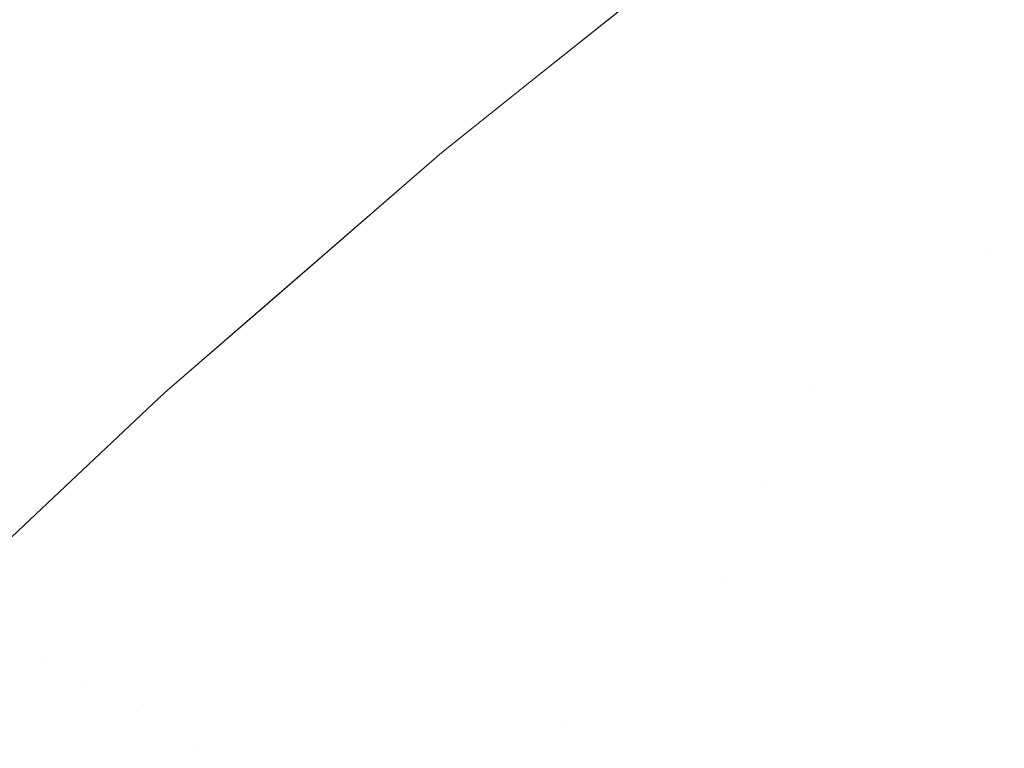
# Model space of a CAD drawing. Header units: centimetres. Extents: x -35.1 to 36.2, y 4.2 to 6.
# Tile 72 of 256: x -35.06349 to -35.0507, y 5.95917 to 5.96863. Entities that reach past the tile are written whole.
import ezdxf

# ---------------------------------------------------------------- set-up
doc = ezdxf.new("R2010")
doc.units = ezdxf.units.CM
doc.header["$LTSCALE"] = 2.54
doc.layers.add('Lucido design-1', color=7, linetype='Continuous')

# ---------------------------------------------------------------- blocks, each defined once
blk = doc.blocks.new('Gruppo-4-1')
at = {"color": 7, "linetype": 'Continuous', "lineweight": 9}
for points, invisible_edges in [([(-35.049865, 5.970293, -2312.402065), (-35.050144, 5.970508, -2312.403583), (-35.052624, 5.968655, -2312.403583), (-35.052338, 5.968446, -2312.402065)], 15), ([(-35.052338, 5.968446, -2312.402065), (-35.052029, 5.968221, -2312.400554), (-35.049564, 5.970062, -2312.400554), (-35.049865, 5.970293, -2312.402065)], 15), ([(-35.054282, 5.969863, -2312.420608), (-35.054148, 5.969983, -2312.42217), (-35.056709, 5.96794, -2312.42217), (-35.056711, 5.967949, -2312.420608)], 13), ([(-35.056709, 5.96794, -2312.42217), (-35.054148, 5.969983, -2312.42217), (-35.054148, 5.969983, -2313.02217), (-35.055506, 5.968899, -2313.02217)], 10), ([(-35.049242, 5.969815, -2312.39905), (-35.049564, 5.970062, -2312.400554), (-35.052029, 5.968221, -2312.400554), (-35.051698, 5.96798, -2312.39905)], 15), ([(-35.056711, 5.967949, -2312.420608), (-35.056675, 5.967924, -2312.419046), (-35.054247, 5.969837, -2312.419046), (-35.054282, 5.969863, -2312.420608)], 15), ([(-35.054189, 5.969794, -2312.417485), (-35.054247, 5.969837, -2312.419046), (-35.056675, 5.967924, -2312.419046), (-35.056615, 5.967883, -2312.417485)], 15), ([(-35.056615, 5.967883, -2312.417485), (-35.056531, 5.967825, -2312.415926), (-35.054107, 5.969735, -2312.415926), (-35.054189, 5.969794, -2312.417485)], 15), ([(-35.054002, 5.969658, -2312.414369), (-35.054107, 5.969735, -2312.415926), (-35.056531, 5.967825, -2312.415926), (-35.056423, 5.967751, -2312.414369)], 15), ([(-35.055331, 5.968783, -2313.028414), (-35.054107, 5.969735, -2313.028414), (-35.053874, 5.969565, -2313.031524), (-35.055095, 5.968616, -2313.031524)], 15), ([(-35.051698, 5.96798, -2312.39905), (-35.051346, 5.967724, -2312.397555), (-35.048899, 5.969552, -2312.397555), (-35.049242, 5.969815, -2312.39905)], 15), ([(-35.056423, 5.967751, -2312.414369), (-35.056292, 5.96766, -2312.412816), (-35.053874, 5.969565, -2312.412816), (-35.054002, 5.969658, -2312.414369)], 15), ([(-35.050808, 5.969145, -2313.043786), (-35.052029, 5.968221, -2313.043786), (-35.052624, 5.968655, -2313.040757), (-35.051396, 5.969585, -2313.040757)], 15), ([(-35.053723, 5.969455, -2312.411265), (-35.053874, 5.969565, -2312.412816), (-35.056292, 5.96766, -2312.412816), (-35.056137, 5.967553, -2312.411265)], 15), ([(-35.056137, 5.967553, -2312.411265), (-35.055958, 5.967429, -2312.409719), (-35.053548, 5.969328, -2312.409719), (-35.053723, 5.969455, -2312.411265)], 15), ([(-35.055095, 5.968616, -2313.031524), (-35.053874, 5.969565, -2313.031524), (-35.053548, 5.969328, -2313.034621), (-35.054765, 5.968382, -2313.034621)], 15), ([(-35.048536, 5.969272, -2312.396068), (-35.048899, 5.969552, -2312.397555), (-35.051346, 5.967724, -2312.397555), (-35.050972, 5.967452, -2312.396068)], 15), ([(-35.053351, 5.969184, -2312.408177), (-35.053548, 5.969328, -2312.409719), (-35.055958, 5.967429, -2312.409719), (-35.055756, 5.96729, -2312.408177)], 15), ([(-35.054765, 5.968382, -2313.034621), (-35.053548, 5.969328, -2313.034621), (-35.053131, 5.969024, -2313.0377), (-35.054343, 5.968082, -2313.0377)], 15), ([(-35.050972, 5.967452, -2312.396068), (-35.050578, 5.967165, -2312.39459), (-35.048152, 5.968977, -2312.39459), (-35.048536, 5.969272, -2312.396068)], 15), ([(-35.055756, 5.96729, -2312.408177), (-35.055531, 5.967134, -2312.40664), (-35.053131, 5.969024, -2312.40664), (-35.053351, 5.969184, -2312.408177)], 15), ([(-35.050134, 5.968641, -2313.046785), (-35.051346, 5.967724, -2313.046785), (-35.052029, 5.968221, -2313.043786), (-35.050808, 5.969145, -2313.043786)], 15), ([(-35.052889, 5.968848, -2312.405108), (-35.053131, 5.969024, -2312.40664), (-35.055531, 5.967134, -2312.40664), (-35.055282, 5.966962, -2312.405108)], 15), ([(-35.054343, 5.968082, -2313.0377), (-35.053131, 5.969024, -2313.0377), (-35.052624, 5.968655, -2313.040757), (-35.053829, 5.967718, -2313.040757)], 15), ([(-35.056709, 5.96794, -2312.42217), (-35.055506, 5.968899, -2313.02217), (-35.056709, 5.96794, -2313.02217)], 9), ([(-35.055473, 5.968884, -2313.025294), (-35.056675, 5.967924, -2313.025294), (-35.056709, 5.96794, -2313.02217), (-35.055506, 5.968899, -2313.02217)], 11), ([(-35.055331, 5.968783, -2313.028414), (-35.056531, 5.967825, -2313.028414), (-35.056675, 5.967924, -2313.025294), (-35.055473, 5.968884, -2313.025294)], 15), ([(-35.055282, 5.966962, -2312.405108), (-35.055011, 5.966775, -2312.403583), (-35.052624, 5.968655, -2312.403583), (-35.052889, 5.968848, -2312.405108)], 15), ([(-35.055095, 5.968616, -2313.031524), (-35.056292, 5.96766, -2313.031524), (-35.056531, 5.967825, -2313.028414), (-35.055331, 5.968783, -2313.028414)], 15), ([(-35.054765, 5.968382, -2313.034621), (-35.055958, 5.967429, -2313.034621), (-35.056292, 5.96766, -2313.031524), (-35.055095, 5.968616, -2313.031524)], 15), ([(-35.052338, 5.968446, -2312.402065), (-35.052624, 5.968655, -2312.403583), (-35.055011, 5.966775, -2312.403583), (-35.054717, 5.966572, -2312.402065)], 15), ([(-35.053829, 5.967718, -2313.040757), (-35.052624, 5.968655, -2313.040757), (-35.052029, 5.968221, -2313.043786), (-35.053226, 5.96729, -2313.043786)], 15), ([(-35.049376, 5.968074, -2313.04975), (-35.050578, 5.967165, -2313.04975), (-35.051346, 5.967724, -2313.046785), (-35.050134, 5.968641, -2313.046785)], 15), ([(-35.054717, 5.966572, -2312.402065), (-35.0544, 5.966353, -2312.400554), (-35.052029, 5.968221, -2312.400554), (-35.052338, 5.968446, -2312.402065)], 15), ([(-35.054343, 5.968082, -2313.0377), (-35.055531, 5.967134, -2313.0377), (-35.055958, 5.967429, -2313.034621), (-35.054765, 5.968382, -2313.034621)], 15), ([(-35.051698, 5.96798, -2312.39905), (-35.052029, 5.968221, -2312.400554), (-35.0544, 5.966353, -2312.400554), (-35.054061, 5.966119, -2312.39905)], 15), ([(-35.053226, 5.96729, -2313.043786), (-35.052029, 5.968221, -2313.043786), (-35.051346, 5.967724, -2313.046785), (-35.052534, 5.9668, -2313.046785)], 15), ([(-35.053829, 5.967718, -2313.040757), (-35.055011, 5.966775, -2313.040757), (-35.055531, 5.967134, -2313.0377), (-35.054343, 5.968082, -2313.0377)], 15), ([(-35.058005, 5.966905, -2312.42217), (-35.059045, 5.966011, -2312.420608), (-35.056711, 5.967949, -2312.420608)], 11), ([(-35.059045, 5.966011, -2312.420608), (-35.059008, 5.965987, -2312.419046), (-35.056675, 5.967924, -2312.419046), (-35.056711, 5.967949, -2312.420608)], 15), ([(-35.056615, 5.967883, -2312.417485), (-35.056675, 5.967924, -2312.419046), (-35.059008, 5.965987, -2312.419046), (-35.058946, 5.965947, -2312.417485)], 15), ([(-35.056711, 5.967949, -2312.420608), (-35.056709, 5.96794, -2312.42217), (-35.058005, 5.966905, -2312.42217)], 9), ([(-35.056709, 5.96794, -2313.02217), (-35.058005, 5.966905, -2313.02217), (-35.058005, 5.966905, -2312.42217), (-35.056709, 5.96794, -2312.42217)], 10), ([(-35.057853, 5.966959, -2313.025294), (-35.058005, 5.966905, -2313.02217), (-35.056709, 5.96794, -2313.02217)], 9), ([(-35.056709, 5.96794, -2313.02217), (-35.056675, 5.967924, -2313.025294), (-35.057853, 5.966959, -2313.025294)], 11), ([(-35.057853, 5.966959, -2313.025294), (-35.056675, 5.967924, -2313.025294), (-35.056531, 5.967825, -2313.028414), (-35.057708, 5.966861, -2313.028414)], 15), ([(-35.054061, 5.966119, -2312.39905), (-35.0537, 5.965869, -2312.397555), (-35.051346, 5.967724, -2312.397555), (-35.051698, 5.96798, -2312.39905)], 15), ([(-35.058946, 5.965947, -2312.417485), (-35.058861, 5.965891, -2312.415926), (-35.056531, 5.967825, -2312.415926), (-35.056615, 5.967883, -2312.417485)], 15), ([(-35.056423, 5.967751, -2312.414369), (-35.056531, 5.967825, -2312.415926), (-35.058861, 5.965891, -2312.415926), (-35.05875, 5.965819, -2312.414369)], 15), ([(-35.057708, 5.966861, -2313.028414), (-35.056531, 5.967825, -2313.028414), (-35.056292, 5.96766, -2313.031524), (-35.057466, 5.966698, -2313.031524)], 15), ([(-35.05875, 5.965819, -2312.414369), (-35.058616, 5.96573, -2312.412816), (-35.056292, 5.96766, -2312.412816), (-35.056423, 5.967751, -2312.414369)], 15), ([(-35.056137, 5.967553, -2312.411265), (-35.056292, 5.96766, -2312.412816), (-35.058616, 5.96573, -2312.412816), (-35.058457, 5.965626, -2312.411265)], 15), ([(-35.057466, 5.966698, -2313.031524), (-35.056292, 5.96766, -2313.031524), (-35.055958, 5.967429, -2313.034621), (-35.057128, 5.966471, -2313.034621)], 15), ([(-35.053226, 5.96729, -2313.043786), (-35.0544, 5.966353, -2313.043786), (-35.055011, 5.966775, -2313.040757), (-35.053829, 5.967718, -2313.040757)], 15), ([(-35.050972, 5.967452, -2312.396068), (-35.051346, 5.967724, -2312.397555), (-35.0537, 5.965869, -2312.397555), (-35.053317, 5.965605, -2312.396068)], 15), ([(-35.052534, 5.9668, -2313.046785), (-35.051346, 5.967724, -2313.046785), (-35.050578, 5.967165, -2313.04975), (-35.051757, 5.966248, -2313.04975)], 15), ([(-35.058457, 5.965626, -2312.411265), (-35.058274, 5.965506, -2312.409719), (-35.055958, 5.967429, -2312.409719), (-35.056137, 5.967553, -2312.411265)], 15), ([(-35.055756, 5.96729, -2312.408177), (-35.055958, 5.967429, -2312.409719), (-35.058274, 5.965506, -2312.409719), (-35.058067, 5.965371, -2312.408177)], 15), ([(-35.057128, 5.966471, -2313.034621), (-35.055958, 5.967429, -2313.034621), (-35.055531, 5.967134, -2313.0377), (-35.056695, 5.96618, -2313.0377)], 15), ([(-35.053317, 5.965605, -2312.396068), (-35.052913, 5.965325, -2312.39459), (-35.050578, 5.967165, -2312.39459), (-35.050972, 5.967452, -2312.396068)], 15), ([(-35.058067, 5.965371, -2312.408177), (-35.057836, 5.965219, -2312.40664), (-35.055531, 5.967134, -2312.40664), (-35.055756, 5.96729, -2312.408177)], 15), ([(-35.052534, 5.9668, -2313.046785), (-35.0537, 5.965869, -2313.046785), (-35.0544, 5.966353, -2313.043786), (-35.053226, 5.96729, -2313.043786)], 15), ([(-35.050163, 5.966862, -2312.393122), (-35.050578, 5.967165, -2312.39459), (-35.052913, 5.965325, -2312.39459), (-35.052487, 5.965031, -2312.393122)], 15), ([(-35.051757, 5.966248, -2313.04975), (-35.050578, 5.967165, -2313.04975), (-35.049727, 5.966545, -2313.052675), (-35.050895, 5.965637, -2313.052675)], 15), ([(-35.055282, 5.966962, -2312.405108), (-35.055531, 5.967134, -2312.40664), (-35.057836, 5.965219, -2312.40664), (-35.057582, 5.965053, -2312.405108)], 15), ([(-35.056695, 5.96618, -2313.0377), (-35.055531, 5.967134, -2313.0377), (-35.055011, 5.966775, -2313.040757), (-35.056169, 5.965826, -2313.040757)], 15), ([(-35.059044, 5.966004, -2312.42217), (-35.058005, 5.966905, -2312.42217), (-35.058005, 5.966905, -2313.02217), (-35.060173, 5.965024, -2313.02217)], 10), ([(-35.060173, 5.965024, -2313.02217), (-35.058005, 5.966905, -2313.02217), (-35.059008, 5.965987, -2313.025294), (-35.060139, 5.96501, -2313.025294)], 14), ([(-35.058005, 5.966905, -2312.42217), (-35.059044, 5.966004, -2312.42217), (-35.059045, 5.966011, -2312.420608)], 10), ([(-35.057853, 5.966959, -2313.025294), (-35.059008, 5.965987, -2313.025294), (-35.058005, 5.966905, -2313.02217)], 11), ([(-35.057708, 5.966861, -2313.028414), (-35.058861, 5.965891, -2313.028414), (-35.059008, 5.965987, -2313.025294), (-35.057853, 5.966959, -2313.025294)], 15), ([(-35.057582, 5.965053, -2312.405108), (-35.057304, 5.964871, -2312.403583), (-35.055011, 5.966775, -2312.403583), (-35.055282, 5.966962, -2312.405108)], 15), ([(-35.057466, 5.966698, -2313.031524), (-35.058616, 5.96573, -2313.031524), (-35.058861, 5.965891, -2313.028414), (-35.057708, 5.966861, -2313.028414)], 15), ([(-35.054717, 5.966572, -2312.402065), (-35.055011, 5.966775, -2312.403583), (-35.057304, 5.964871, -2312.403583), (-35.057003, 5.964673, -2312.402065)], 15), ([(-35.056169, 5.965826, -2313.040757), (-35.055011, 5.966775, -2313.040757), (-35.0544, 5.966353, -2313.043786), (-35.055551, 5.96541, -2313.043786)], 15), ([(-35.051757, 5.966248, -2313.04975), (-35.052913, 5.965325, -2313.04975), (-35.0537, 5.965869, -2313.046785), (-35.052534, 5.9668, -2313.046785)], 15), ([(-35.052487, 5.965031, -2312.393122), (-35.05204, 5.964723, -2312.391665), (-35.049727, 5.966545, -2312.391665), (-35.050163, 5.966862, -2312.393122)], 15), ([(-35.057128, 5.966471, -2313.034621), (-35.058274, 5.965506, -2313.034621), (-35.058616, 5.96573, -2313.031524), (-35.057466, 5.966698, -2313.031524)], 15), ([(-35.057003, 5.964673, -2312.402065), (-35.056679, 5.964461, -2312.400554), (-35.0544, 5.966353, -2312.400554), (-35.054717, 5.966572, -2312.402065)], 15), ([(-35.049727, 5.966545, -2312.391665), (-35.05204, 5.964723, -2312.391665), (-35.051085, 5.964063, -2312.388781), (-35.048795, 5.965866, -2312.388781)], 15), ([(-35.050895, 5.965637, -2313.052675), (-35.049727, 5.966545, -2313.052675), (-35.048795, 5.965866, -2313.055559), (-35.051085, 5.964063, -2313.055559)], 15), ([(-35.056695, 5.96618, -2313.0377), (-35.057836, 5.965219, -2313.0377), (-35.058274, 5.965506, -2313.034621), (-35.057128, 5.966471, -2313.034621)], 15), ([(-35.054061, 5.966119, -2312.39905), (-35.0544, 5.966353, -2312.400554), (-35.056679, 5.964461, -2312.400554), (-35.056332, 5.964233, -2312.39905)], 15), ([(-35.055551, 5.96541, -2313.043786), (-35.0544, 5.966353, -2313.043786), (-35.0537, 5.965869, -2313.046785), (-35.054842, 5.964933, -2313.046785)], 15), ([(-35.050895, 5.965637, -2313.052675), (-35.05204, 5.964723, -2313.052675), (-35.052913, 5.965325, -2313.04975), (-35.051757, 5.966248, -2313.04975)], 15), ([(-35.056169, 5.965826, -2313.040757), (-35.057304, 5.964871, -2313.040757), (-35.057836, 5.965219, -2313.0377), (-35.056695, 5.96618, -2313.0377)], 15), ([(-35.059045, 5.966011, -2312.420608), (-35.059044, 5.966004, -2312.42217), (-35.061603, 5.963783, -2312.42217), (-35.061284, 5.964052, -2312.420608)], 13), ([(-35.060173, 5.965024, -2313.02217), (-35.061603, 5.963783, -2313.02217), (-35.061603, 5.963783, -2312.42217), (-35.059044, 5.966004, -2312.42217)], 10), ([(-35.061284, 5.964052, -2312.420608), (-35.061246, 5.964029, -2312.419046), (-35.059008, 5.965987, -2312.419046), (-35.059045, 5.966011, -2312.420608)], 15), ([(-35.056332, 5.964233, -2312.39905), (-35.055962, 5.963991, -2312.397555), (-35.0537, 5.965869, -2312.397555), (-35.054061, 5.966119, -2312.39905)], 15), ([(-35.058946, 5.965947, -2312.417485), (-35.059008, 5.965987, -2312.419046), (-35.061246, 5.964029, -2312.419046), (-35.061183, 5.96399, -2312.417485)], 15), ([(-35.061183, 5.96399, -2312.417485), (-35.061096, 5.963935, -2312.415926), (-35.058861, 5.965891, -2312.415926), (-35.058946, 5.965947, -2312.417485)], 15), ([(-35.05875, 5.965819, -2312.414369), (-35.058861, 5.965891, -2312.415926), (-35.061096, 5.963935, -2312.415926), (-35.060983, 5.963865, -2312.414369)], 15), ([(-35.060139, 5.96501, -2313.025294), (-35.059008, 5.965987, -2313.025294), (-35.058861, 5.965891, -2313.028414), (-35.05999, 5.964915, -2313.028414)], 15), ([(-35.05999, 5.964915, -2313.028414), (-35.058861, 5.965891, -2313.028414), (-35.058616, 5.96573, -2313.031524), (-35.059742, 5.964757, -2313.031524)], 15), ([(-35.053317, 5.965605, -2312.396068), (-35.0537, 5.965869, -2312.397555), (-35.055962, 5.963991, -2312.397555), (-35.05557, 5.963734, -2312.396068)], 15), ([(-35.054842, 5.964933, -2313.046785), (-35.0537, 5.965869, -2313.046785), (-35.052913, 5.965325, -2313.04975), (-35.054046, 5.964397, -2313.04975)], 15), ([(-35.048795, 5.965866, -2312.388781), (-35.051085, 5.964063, -2312.388781), (-35.05005, 5.963348, -2312.385944), (-35.047786, 5.965131, -2312.385944)], 15), ([(-35.048795, 5.965866, -2313.055559), (-35.047786, 5.965131, -2313.058396), (-35.05005, 5.963348, -2313.058396), (-35.051085, 5.964063, -2313.055559)], 15), ([(-35.060983, 5.963865, -2312.414369), (-35.060845, 5.963779, -2312.412816), (-35.058616, 5.96573, -2312.412816), (-35.05875, 5.965819, -2312.414369)], 15), ([(-35.055551, 5.96541, -2313.043786), (-35.056679, 5.964461, -2313.043786), (-35.057304, 5.964871, -2313.040757), (-35.056169, 5.965826, -2313.040757)], 15), ([(-35.058457, 5.965626, -2312.411265), (-35.058616, 5.96573, -2312.412816), (-35.060845, 5.963779, -2312.412816), (-35.060683, 5.963678, -2312.411265)], 15), ([(-35.060683, 5.963678, -2312.411265), (-35.060496, 5.963562, -2312.409719), (-35.058274, 5.965506, -2312.409719), (-35.058457, 5.965626, -2312.411265)], 15), ([(-35.059742, 5.964757, -2313.031524), (-35.058616, 5.96573, -2313.031524), (-35.058274, 5.965506, -2313.034621), (-35.059397, 5.964537, -2313.034621)], 15), ([(-35.051085, 5.964063, -2313.055559), (-35.05204, 5.964723, -2313.052675), (-35.050895, 5.965637, -2313.052675)], 11), ([(-35.058067, 5.965371, -2312.408177), (-35.058274, 5.965506, -2312.409719), (-35.060496, 5.963562, -2312.409719), (-35.060285, 5.96343, -2312.408177)], 15), ([(-35.059397, 5.964537, -2313.034621), (-35.058274, 5.965506, -2313.034621), (-35.057836, 5.965219, -2313.0377), (-35.058954, 5.964254, -2313.0377)], 15), ([(-35.05557, 5.963734, -2312.396068), (-35.055156, 5.963462, -2312.39459), (-35.052913, 5.965325, -2312.39459), (-35.053317, 5.965605, -2312.396068)], 15), ([(-35.060285, 5.96343, -2312.408177), (-35.060049, 5.963284, -2312.40664), (-35.057836, 5.965219, -2312.40664), (-35.058067, 5.965371, -2312.408177)], 15), ([(-35.054842, 5.964933, -2313.046785), (-35.055962, 5.963991, -2313.046785), (-35.056679, 5.964461, -2313.043786), (-35.055551, 5.96541, -2313.043786)], 15), ([(-35.052487, 5.965031, -2312.393122), (-35.052913, 5.965325, -2312.39459), (-35.055156, 5.963462, -2312.39459), (-35.05472, 5.963177, -2312.393122)], 15), ([(-35.054046, 5.964397, -2313.04975), (-35.052913, 5.965325, -2313.04975), (-35.05204, 5.964723, -2313.052675), (-35.053163, 5.963802, -2313.052675)], 15), ([(-35.057582, 5.965053, -2312.405108), (-35.057836, 5.965219, -2312.40664), (-35.060049, 5.963284, -2312.40664), (-35.059789, 5.963122, -2312.405108)], 15), ([(-35.058954, 5.964254, -2313.0377), (-35.057836, 5.965219, -2313.0377), (-35.057304, 5.964871, -2313.040757), (-35.058416, 5.96391, -2313.040757)], 15), ([(-35.060139, 5.96501, -2313.025294), (-35.061246, 5.964029, -2313.025294), (-35.061603, 5.963783, -2313.02217), (-35.060173, 5.965024, -2313.02217)], 11), ([(-35.05999, 5.964915, -2313.028414), (-35.061096, 5.963935, -2313.028414), (-35.061246, 5.964029, -2313.025294), (-35.060139, 5.96501, -2313.025294)], 15), ([(-35.059789, 5.963122, -2312.405108), (-35.059505, 5.962945, -2312.403583), (-35.057304, 5.964871, -2312.403583), (-35.057582, 5.965053, -2312.405108)], 15), ([(-35.05472, 5.963177, -2312.393122), (-35.054263, 5.962877, -2312.391665), (-35.05204, 5.964723, -2312.391665), (-35.052487, 5.965031, -2312.393122)], 15), ([(-35.059742, 5.964757, -2313.031524), (-35.060845, 5.963779, -2313.031524), (-35.061096, 5.963935, -2313.028414), (-35.05999, 5.964915, -2313.028414)], 15), ([(-35.057003, 5.964673, -2312.402065), (-35.057304, 5.964871, -2312.403583), (-35.059505, 5.962945, -2312.403583), (-35.059197, 5.962754, -2312.402065)], 15), ([(-35.058416, 5.96391, -2313.040757), (-35.057304, 5.964871, -2313.040757), (-35.056679, 5.964461, -2313.043786), (-35.057784, 5.963506, -2313.043786)], 15), ([(-35.054046, 5.964397, -2313.04975), (-35.055156, 5.963462, -2313.04975), (-35.055962, 5.963991, -2313.046785), (-35.054842, 5.964933, -2313.046785)], 15), ([(-35.059397, 5.964537, -2313.034621), (-35.060496, 5.963562, -2313.034621), (-35.060845, 5.963779, -2313.031524), (-35.059742, 5.964757, -2313.031524)], 15), ([(-35.05204, 5.964723, -2312.391665), (-35.054263, 5.962877, -2312.391665), (-35.053784, 5.962563, -2312.390218)], 11), ([(-35.053784, 5.962563, -2312.390218), (-35.053285, 5.962236, -2312.388781), (-35.051085, 5.964063, -2312.388781), (-35.05204, 5.964723, -2312.391665)], 15), ([(-35.053163, 5.963802, -2313.052675), (-35.05204, 5.964723, -2313.052675), (-35.051085, 5.964063, -2313.055559), (-35.053285, 5.962236, -2313.055559)], 15), ([(-35.059197, 5.962754, -2312.402065), (-35.058865, 5.962547, -2312.400554), (-35.056679, 5.964461, -2312.400554), (-35.057003, 5.964673, -2312.402065)], 15), ([(-35.058954, 5.964254, -2313.0377), (-35.060049, 5.963284, -2313.0377), (-35.060496, 5.963562, -2313.034621), (-35.059397, 5.964537, -2313.034621)], 15), ([(-35.056332, 5.964233, -2312.39905), (-35.056679, 5.964461, -2312.400554), (-35.058865, 5.962547, -2312.400554), (-35.058511, 5.962327, -2312.39905)], 15), ([(-35.057784, 5.963506, -2313.043786), (-35.056679, 5.964461, -2313.043786), (-35.055962, 5.963991, -2313.046785), (-35.057059, 5.963044, -2313.046785)], 15), ([(-35.053163, 5.963802, -2313.052675), (-35.054263, 5.962877, -2313.052675), (-35.055156, 5.963462, -2313.04975), (-35.054046, 5.964397, -2313.04975)], 15), ([(-35.058416, 5.96391, -2313.040757), (-35.059505, 5.962945, -2313.040757), (-35.060049, 5.963284, -2313.0377), (-35.058954, 5.964254, -2313.0377)], 15), ([(-35.058511, 5.962327, -2312.39905), (-35.058133, 5.962092, -2312.397555), (-35.055962, 5.963991, -2312.397555), (-35.056332, 5.964233, -2312.39905)], 15), ([(-35.063429, 5.962074, -2312.420608), (-35.061284, 5.964052, -2312.420608), (-35.061603, 5.963783, -2312.42217)], 11), ([(-35.063429, 5.962074, -2312.420608), (-35.063391, 5.962052, -2312.419046), (-35.061246, 5.964029, -2312.419046), (-35.061284, 5.964052, -2312.420608)], 15), ([(-35.061183, 5.96399, -2312.417485), (-35.061246, 5.964029, -2312.419046), (-35.063391, 5.962052, -2312.419046), (-35.063327, 5.962014, -2312.417485)], 15), ([(-35.063327, 5.962014, -2312.417485), (-35.063237, 5.961961, -2312.415926), (-35.061096, 5.963935, -2312.415926), (-35.061183, 5.96399, -2312.417485)], 15), ([(-35.061603, 5.963783, -2313.02217), (-35.061246, 5.964029, -2313.025294), (-35.06233, 5.963042, -2313.025294)], 11), ([(-35.06233, 5.963042, -2313.025294), (-35.061246, 5.964029, -2313.025294), (-35.061096, 5.963935, -2313.028414), (-35.062178, 5.96295, -2313.028414)], 15), ([(-35.05557, 5.963734, -2312.396068), (-35.055962, 5.963991, -2312.397555), (-35.058133, 5.962092, -2312.397555), (-35.057732, 5.961842, -2312.396068)], 15), ([(-35.057059, 5.963044, -2313.046785), (-35.055962, 5.963991, -2313.046785), (-35.055156, 5.963462, -2313.04975), (-35.056244, 5.962523, -2313.04975)], 15), ([(-35.052225, 5.961541, -2312.385944), (-35.05005, 5.963348, -2312.385944), (-35.051085, 5.964063, -2312.388781), (-35.053285, 5.962236, -2312.388781)], 15), ([(-35.051085, 5.964063, -2313.055559), (-35.05005, 5.963348, -2313.058396), (-35.052225, 5.961541, -2313.058396), (-35.053285, 5.962236, -2313.055559)], 15), ([(-35.060983, 5.963865, -2312.414369), (-35.061096, 5.963935, -2312.415926), (-35.063237, 5.961961, -2312.415926), (-35.063122, 5.961893, -2312.414369)], 15), ([(-35.063122, 5.961893, -2312.414369), (-35.062982, 5.96181, -2312.412816), (-35.060845, 5.963779, -2312.412816), (-35.060983, 5.963865, -2312.414369)], 15), ([(-35.062178, 5.96295, -2313.028414), (-35.061096, 5.963935, -2313.028414), (-35.060845, 5.963779, -2313.031524), (-35.061925, 5.962797, -2313.031524)], 15), ([(-35.057784, 5.963506, -2313.043786), (-35.058865, 5.962547, -2313.043786), (-35.059505, 5.962945, -2313.040757), (-35.058416, 5.96391, -2313.040757)], 15), ([(-35.061603, 5.963783, -2312.42217), (-35.063426, 5.962065, -2312.42217), (-35.063429, 5.962074, -2312.420608)], 10), ([(-35.063426, 5.962065, -2312.42217), (-35.061603, 5.963783, -2312.42217), (-35.061603, 5.963783, -2313.02217), (-35.063426, 5.962065, -2313.02217)], 10), ([(-35.06233, 5.963042, -2313.025294), (-35.063391, 5.962052, -2313.025294), (-35.063426, 5.962065, -2313.02217), (-35.061603, 5.963783, -2313.02217)], 11), ([(-35.060683, 5.963678, -2312.411265), (-35.060845, 5.963779, -2312.412816), (-35.062982, 5.96181, -2312.412816), (-35.062816, 5.961712, -2312.411265)], 15), ([(-35.061925, 5.962797, -2313.031524), (-35.060845, 5.963779, -2313.031524), (-35.060496, 5.963562, -2313.034621), (-35.061572, 5.962583, -2313.034621)], 15), ([(-35.057732, 5.961842, -2312.396068), (-35.057309, 5.961579, -2312.39459), (-35.055156, 5.963462, -2312.39459), (-35.05557, 5.963734, -2312.396068)], 15), ([(-35.053285, 5.962236, -2313.055559), (-35.054263, 5.962877, -2313.052675), (-35.053163, 5.963802, -2313.052675)], 11), ([(-35.062816, 5.961712, -2312.411265), (-35.062625, 5.9616, -2312.409719), (-35.060496, 5.963562, -2312.409719), (-35.060683, 5.963678, -2312.411265)], 15), ([(-35.060285, 5.96343, -2312.408177), (-35.060496, 5.963562, -2312.409719), (-35.062625, 5.9616, -2312.409719), (-35.062409, 5.961472, -2312.408177)], 15), ([(-35.061572, 5.962583, -2313.034621), (-35.060496, 5.963562, -2313.034621), (-35.060049, 5.963284, -2313.0377), (-35.06112, 5.962309, -2313.0377)], 15), ([(-35.057059, 5.963044, -2313.046785), (-35.058133, 5.962092, -2313.046785), (-35.058865, 5.962547, -2313.043786), (-35.057784, 5.963506, -2313.043786)], 15), ([(-35.05472, 5.963177, -2312.393122), (-35.055156, 5.963462, -2312.39459), (-35.057309, 5.961579, -2312.39459), (-35.056863, 5.961302, -2312.393122)], 15), ([(-35.056244, 5.962523, -2313.04975), (-35.055156, 5.963462, -2313.04975), (-35.054263, 5.962877, -2313.052675), (-35.05534, 5.961946, -2313.052675)], 15), ([(-35.062409, 5.961472, -2312.408177), (-35.062168, 5.96133, -2312.40664), (-35.060049, 5.963284, -2312.40664), (-35.060285, 5.96343, -2312.408177)], 15), ([(-35.051086, 5.960794, -2312.383155), (-35.048937, 5.962579, -2312.383155), (-35.05005, 5.963348, -2312.385944), (-35.052225, 5.961541, -2312.385944)], 15), ([(-35.051086, 5.960794, -2313.061185), (-35.052225, 5.961541, -2313.058396), (-35.05005, 5.963348, -2313.058396), (-35.048937, 5.962579, -2313.061185)], 15), ([(-35.059789, 5.963122, -2312.405108), (-35.060049, 5.963284, -2312.40664), (-35.062168, 5.96133, -2312.40664), (-35.061903, 5.961173, -2312.405108)], 15), ([(-35.06112, 5.962309, -2313.0377), (-35.060049, 5.963284, -2313.0377), (-35.059505, 5.962945, -2313.040757), (-35.06057, 5.961976, -2313.040757)], 15), ([(-35.061903, 5.961173, -2312.405108), (-35.061613, 5.961002, -2312.403583), (-35.059505, 5.962945, -2312.403583), (-35.059789, 5.963122, -2312.405108)], 15), ([(-35.056863, 5.961302, -2312.393122), (-35.056396, 5.961011, -2312.391665), (-35.054263, 5.962877, -2312.391665), (-35.05472, 5.963177, -2312.393122)], 15), ([(-35.062178, 5.96295, -2313.028414), (-35.063237, 5.961961, -2313.028414), (-35.063391, 5.962052, -2313.025294), (-35.06233, 5.963042, -2313.025294)], 15), ([(-35.061925, 5.962797, -2313.031524), (-35.062982, 5.96181, -2313.031524), (-35.063237, 5.961961, -2313.028414), (-35.062178, 5.96295, -2313.028414)], 15), ([(-35.059197, 5.962754, -2312.402065), (-35.059505, 5.962945, -2312.403583), (-35.061613, 5.961002, -2312.403583), (-35.061299, 5.960816, -2312.402065)], 15), ([(-35.06057, 5.961976, -2313.040757), (-35.059505, 5.962945, -2313.040757), (-35.058865, 5.962547, -2313.043786), (-35.059924, 5.961584, -2313.043786)], 15), ([(-35.056244, 5.962523, -2313.04975), (-35.057309, 5.961579, -2313.04975), (-35.058133, 5.962092, -2313.046785), (-35.057059, 5.963044, -2313.046785)], 15), ([(-35.061572, 5.962583, -2313.034621), (-35.062625, 5.9616, -2313.034621), (-35.062982, 5.96181, -2313.031524), (-35.061925, 5.962797, -2313.031524)], 15), ([(-35.053784, 5.962563, -2312.390218), (-35.054263, 5.962877, -2312.391665), (-35.056396, 5.961011, -2312.391665), (-35.055906, 5.960706, -2312.390218)], 15), ([(-35.05534, 5.961946, -2313.052675), (-35.054263, 5.962877, -2313.052675), (-35.053285, 5.962236, -2313.055559), (-35.054351, 5.961315, -2313.055559)], 15), ([(-35.061299, 5.960816, -2312.402065), (-35.06096, 5.960616, -2312.400554), (-35.058865, 5.962547, -2312.400554), (-35.059197, 5.962754, -2312.402065)], 15), ([(-35.06112, 5.962309, -2313.0377), (-35.062168, 5.96133, -2313.0377), (-35.062625, 5.9616, -2313.034621), (-35.061572, 5.962583, -2313.034621)], 15), ([(-35.058511, 5.962327, -2312.39905), (-35.058865, 5.962547, -2312.400554), (-35.06096, 5.960616, -2312.400554), (-35.060598, 5.960402, -2312.39905)], 15), ([(-35.059924, 5.961584, -2313.043786), (-35.058865, 5.962547, -2313.043786), (-35.058133, 5.962092, -2313.046785), (-35.059184, 5.961135, -2313.046785)], 15), ([(-35.055906, 5.960706, -2312.390218), (-35.055396, 5.960389, -2312.388781), (-35.053285, 5.962236, -2312.388781), (-35.053784, 5.962563, -2312.390218)], 15), ([(-35.049871, 5.959998, -2312.380418), (-35.04775, 5.961759, -2312.380418), (-35.048937, 5.962579, -2312.383155), (-35.051086, 5.960794, -2312.383155)], 15), ([(-35.048937, 5.962579, -2313.061185), (-35.04775, 5.961759, -2313.063922), (-35.049871, 5.959998, -2313.063922), (-35.051086, 5.960794, -2313.061185)], 15), ([(-35.05534, 5.961946, -2313.052675), (-35.056396, 5.961011, -2313.052675), (-35.057309, 5.961579, -2313.04975), (-35.056244, 5.962523, -2313.04975)], 15), ([(-35.06057, 5.961976, -2313.040757), (-35.061613, 5.961002, -2313.040757), (-35.062168, 5.96133, -2313.0377), (-35.06112, 5.962309, -2313.0377)], 15), ([(-35.060598, 5.960402, -2312.39905), (-35.060212, 5.960174, -2312.397555), (-35.058133, 5.962092, -2312.397555), (-35.058511, 5.962327, -2312.39905)], 15), ([(-35.053285, 5.962236, -2312.388781), (-35.055396, 5.960389, -2312.388781), (-35.054312, 5.959715, -2312.385944), (-35.052225, 5.961541, -2312.385944)], 15), ([(-35.054351, 5.961315, -2313.055559), (-35.053285, 5.962236, -2313.055559), (-35.052225, 5.961541, -2313.058396), (-35.054312, 5.959715, -2313.058396)], 15), ([(-35.06495, 5.960627, -2312.42217), (-35.065482, 5.960081, -2312.420608), (-35.063429, 5.962074, -2312.420608)], 11), ([(-35.065482, 5.960081, -2312.420608), (-35.065442, 5.960059, -2312.419046), (-35.063391, 5.962052, -2312.419046), (-35.063429, 5.962074, -2312.420608)], 15), ([(-35.063327, 5.962014, -2312.417485), (-35.063391, 5.962052, -2312.419046), (-35.065442, 5.960059, -2312.419046), (-35.065377, 5.960023, -2312.417485)], 15), ([(-35.063429, 5.962074, -2312.420608), (-35.063426, 5.962065, -2312.42217), (-35.06495, 5.960627, -2312.42217)], 9), ([(-35.063426, 5.962065, -2313.02217), (-35.064472, 5.961079, -2313.02217), (-35.06495, 5.960627, -2312.42217), (-35.063426, 5.962065, -2312.42217)], 10), ([(-35.064472, 5.961079, -2313.02217), (-35.063426, 5.962065, -2313.02217), (-35.063391, 5.962052, -2313.025294), (-35.064428, 5.961057, -2313.025294)], 14), ([(-35.064428, 5.961057, -2313.025294), (-35.063391, 5.962052, -2313.025294), (-35.063237, 5.961961, -2313.028414), (-35.064273, 5.960968, -2313.028414)], 15), ([(-35.057732, 5.961842, -2312.396068), (-35.058133, 5.962092, -2312.397555), (-35.060212, 5.960174, -2312.397555), (-35.059803, 5.959933, -2312.396068)], 15), ([(-35.059184, 5.961135, -2313.046785), (-35.058133, 5.962092, -2313.046785), (-35.057309, 5.961579, -2313.04975), (-35.058351, 5.96063, -2313.04975)], 15), ([(-35.065377, 5.960023, -2312.417485), (-35.065286, 5.959972, -2312.415926), (-35.063237, 5.961961, -2312.415926), (-35.063327, 5.962014, -2312.417485)], 15), ([(-35.063122, 5.961893, -2312.414369), (-35.063237, 5.961961, -2312.415926), (-35.065286, 5.959972, -2312.415926), (-35.065169, 5.959906, -2312.414369)], 15), ([(-35.064273, 5.960968, -2313.028414), (-35.063237, 5.961961, -2313.028414), (-35.062982, 5.96181, -2313.031524), (-35.064015, 5.96082, -2313.031524)], 15), ([(-35.059924, 5.961584, -2313.043786), (-35.06096, 5.960616, -2313.043786), (-35.061613, 5.961002, -2313.040757), (-35.06057, 5.961976, -2313.040757)], 15), ([(-35.054351, 5.961315, -2313.055559), (-35.055396, 5.960389, -2313.055559), (-35.056396, 5.961011, -2313.052675), (-35.05534, 5.961946, -2313.052675)], 15), ([(-35.065169, 5.959906, -2312.414369), (-35.065025, 5.959826, -2312.412816), (-35.062982, 5.96181, -2312.412816), (-35.063122, 5.961893, -2312.414369)], 15), ([(-35.062816, 5.961712, -2312.411265), (-35.062982, 5.96181, -2312.412816), (-35.065025, 5.959826, -2312.412816), (-35.064857, 5.959731, -2312.411265)], 15), ([(-35.064015, 5.96082, -2313.031524), (-35.062982, 5.96181, -2313.031524), (-35.062625, 5.9616, -2313.034621), (-35.063655, 5.960612, -2313.034621)], 15), ([(-35.059803, 5.959933, -2312.396068), (-35.059371, 5.959678, -2312.39459), (-35.057309, 5.961579, -2312.39459), (-35.057732, 5.961842, -2312.396068)], 15), ([(-35.064857, 5.959731, -2312.411265), (-35.064662, 5.959622, -2312.409719), (-35.062625, 5.9616, -2312.409719), (-35.062816, 5.961712, -2312.411265)], 15), ([(-35.062409, 5.961472, -2312.408177), (-35.062625, 5.9616, -2312.409719), (-35.064662, 5.959622, -2312.409719), (-35.064442, 5.959498, -2312.408177)], 15), ([(-35.063655, 5.960612, -2313.034621), (-35.062625, 5.9616, -2313.034621), (-35.062168, 5.96133, -2313.0377), (-35.063194, 5.960347, -2313.0377)], 15), ([(-35.059184, 5.961135, -2313.046785), (-35.060212, 5.960174, -2313.046785), (-35.06096, 5.960616, -2313.043786), (-35.059924, 5.961584, -2313.043786)], 15), ([(-35.056863, 5.961302, -2312.393122), (-35.057309, 5.961579, -2312.39459), (-35.059371, 5.959678, -2312.39459), (-35.058916, 5.959409, -2312.393122)], 15), ([(-35.058351, 5.96063, -2313.04975), (-35.057309, 5.961579, -2313.04975), (-35.056396, 5.961011, -2313.052675), (-35.057428, 5.960071, -2313.052675)], 15), ([(-35.052225, 5.961541, -2312.385944), (-35.054312, 5.959715, -2312.385944), (-35.053148, 5.95899, -2312.383155), (-35.051086, 5.960794, -2312.383155)], 15), ([(-35.053148, 5.95899, -2313.061185), (-35.054312, 5.959715, -2313.058396), (-35.052225, 5.961541, -2313.058396), (-35.051086, 5.960794, -2313.061185)], 15), ([(-35.064442, 5.959498, -2312.408177), (-35.064196, 5.959361, -2312.40664), (-35.062168, 5.96133, -2312.40664), (-35.062409, 5.961472, -2312.408177)], 15), ([(-35.061903, 5.961173, -2312.405108), (-35.062168, 5.96133, -2312.40664), (-35.064196, 5.959361, -2312.40664), (-35.063926, 5.959209, -2312.405108)], 15), ([(-35.063194, 5.960347, -2313.0377), (-35.062168, 5.96133, -2313.0377), (-35.061613, 5.961002, -2313.040757), (-35.062633, 5.960024, -2313.040757)], 15), ([(-35.058916, 5.959409, -2312.393122), (-35.058439, 5.959127, -2312.391665), (-35.056396, 5.961011, -2312.391665), (-35.056863, 5.961302, -2312.393122)], 15), ([(-35.054312, 5.959715, -2313.058396), (-35.055396, 5.960389, -2313.055559), (-35.054351, 5.961315, -2313.055559)], 11), ([(-35.063926, 5.959209, -2312.405108), (-35.06363, 5.959043, -2312.403583), (-35.061613, 5.961002, -2312.403583), (-35.061903, 5.961173, -2312.405108)], 15), ([(-35.058351, 5.96063, -2313.04975), (-35.059371, 5.959678, -2313.04975), (-35.060212, 5.960174, -2313.046785), (-35.059184, 5.961135, -2313.046785)], 15), ([(-35.055906, 5.960706, -2312.390218), (-35.056396, 5.961011, -2312.391665), (-35.058439, 5.959127, -2312.391665), (-35.05794, 5.958832, -2312.390218)], 15), ([(-35.057428, 5.960071, -2313.052675), (-35.056396, 5.961011, -2313.052675), (-35.055396, 5.960389, -2313.055559), (-35.056418, 5.959459, -2313.055559)], 15), ([(-35.061299, 5.960816, -2312.402065), (-35.061613, 5.961002, -2312.403583), (-35.06363, 5.959043, -2312.403583), (-35.06331, 5.958864, -2312.402065)], 15), ([(-35.062633, 5.960024, -2313.040757), (-35.061613, 5.961002, -2313.040757), (-35.06096, 5.960616, -2313.043786), (-35.061974, 5.959645, -2313.043786)], 15), ([(-35.06331, 5.958864, -2312.402065), (-35.062965, 5.95867, -2312.400554), (-35.06096, 5.960616, -2312.400554), (-35.061299, 5.960816, -2312.402065)], 15), ([(-35.051086, 5.960794, -2312.383155), (-35.053148, 5.95899, -2312.383155), (-35.051906, 5.958217, -2312.380418), (-35.049871, 5.959998, -2312.380418)], 15), ([(-35.051086, 5.960794, -2313.061185), (-35.049871, 5.959998, -2313.063922), (-35.051906, 5.958217, -2313.063922), (-35.053148, 5.95899, -2313.061185)], 15), ([(-35.057428, 5.960071, -2313.052675), (-35.058439, 5.959127, -2313.052675), (-35.059371, 5.959678, -2313.04975), (-35.058351, 5.96063, -2313.04975)], 15), ([(-35.05794, 5.958832, -2312.390218), (-35.057418, 5.958524, -2312.388781), (-35.055396, 5.960389, -2312.388781), (-35.055906, 5.960706, -2312.390218)], 15), ([(-35.063655, 5.960612, -2313.034621), (-35.063194, 5.960347, -2313.0377), (-35.064196, 5.959361, -2313.0377), (-35.064442, 5.959498, -2313.036163)], 15), ([(-35.060598, 5.960402, -2312.39905), (-35.06096, 5.960616, -2312.400554), (-35.062965, 5.95867, -2312.400554), (-35.062595, 5.958463, -2312.39905)], 15), ([(-35.061974, 5.959645, -2313.043786), (-35.06096, 5.960616, -2313.043786), (-35.060212, 5.960174, -2313.046785), (-35.061218, 5.95921, -2313.046785)], 15), ([(-35.062595, 5.958463, -2312.39905), (-35.062202, 5.958243, -2312.397555), (-35.060212, 5.960174, -2312.397555), (-35.060598, 5.960402, -2312.39905)], 15), ([(-35.055396, 5.960389, -2312.388781), (-35.057418, 5.958524, -2312.388781), (-35.056876, 5.958204, -2312.387357)], 11), ([(-35.056876, 5.958204, -2312.387357), (-35.056312, 5.957871, -2312.385944), (-35.054312, 5.959715, -2312.385944), (-35.055396, 5.960389, -2312.388781)], 15), ([(-35.056418, 5.959459, -2313.055559), (-35.055396, 5.960389, -2313.055559), (-35.054312, 5.959715, -2313.058396), (-35.056312, 5.957871, -2313.058396)], 15), ([(-35.063926, 5.959209, -2313.039231), (-35.064196, 5.959361, -2313.0377), (-35.063194, 5.960347, -2313.0377)], 11), ([(-35.063194, 5.960347, -2313.0377), (-35.062633, 5.960024, -2313.040757), (-35.06363, 5.959043, -2313.040757), (-35.063926, 5.959209, -2313.039231)], 15), ([(-35.059803, 5.959933, -2312.396068), (-35.060212, 5.960174, -2312.397555), (-35.062202, 5.958243, -2312.397555), (-35.061785, 5.958009, -2312.396068)], 15), ([(-35.061218, 5.95921, -2313.046785), (-35.060212, 5.960174, -2313.046785), (-35.059371, 5.959678, -2313.04975), (-35.060369, 5.958721, -2313.04975)], 15), ([(-35.06331, 5.958864, -2313.042275), (-35.06363, 5.959043, -2313.040757), (-35.062633, 5.960024, -2313.040757)], 11), ([(-35.062633, 5.960024, -2313.040757), (-35.061974, 5.959645, -2313.043786), (-35.062965, 5.95867, -2313.043786), (-35.06331, 5.958864, -2313.042275)], 15), ([(-35.056418, 5.959459, -2313.055559), (-35.057418, 5.958524, -2313.055559), (-35.058439, 5.959127, -2313.052675), (-35.057428, 5.960071, -2313.052675)], 15), ([(-35.049871, 5.959998, -2312.380418), (-35.051906, 5.958217, -2312.380418), (-35.050589, 5.957398, -2312.377736), (-35.048582, 5.959153, -2312.377736)], 15), ([(-35.050589, 5.957398, -2313.066604), (-35.051906, 5.958217, -2313.063922), (-35.049871, 5.959998, -2313.063922), (-35.048582, 5.959153, -2313.066604)], 15), ([(-35.061785, 5.958009, -2312.396068), (-35.061344, 5.957762, -2312.39459), (-35.059371, 5.959678, -2312.39459), (-35.059803, 5.959933, -2312.396068)], 15), ([(-35.062595, 5.958463, -2313.04529), (-35.062965, 5.95867, -2313.043786), (-35.061974, 5.959645, -2313.043786)], 11), ([(-35.061974, 5.959645, -2313.043786), (-35.061218, 5.95921, -2313.046785), (-35.062202, 5.958243, -2313.046785), (-35.062595, 5.958463, -2313.04529)], 15), ([(-35.058916, 5.959409, -2312.393122), (-35.059371, 5.959678, -2312.39459), (-35.061344, 5.957762, -2312.39459), (-35.06088, 5.957502, -2312.393122)], 15), ([(-35.060369, 5.958721, -2313.04975), (-35.059371, 5.959678, -2313.04975), (-35.058439, 5.959127, -2313.052675), (-35.059427, 5.95818, -2313.052675)], 15), ([(-35.055124, 5.957169, -2312.383155), (-35.053148, 5.95899, -2312.383155), (-35.054312, 5.959715, -2312.385944), (-35.056312, 5.957871, -2312.385944)], 15), ([(-35.055124, 5.957169, -2313.061185), (-35.056312, 5.957871, -2313.058396), (-35.054312, 5.959715, -2313.058396), (-35.053148, 5.95899, -2313.061185)], 15), ([(-35.06088, 5.957502, -2312.393122), (-35.060394, 5.957229, -2312.391665), (-35.058439, 5.959127, -2312.391665), (-35.058916, 5.959409, -2312.393122)], 15), ([(-35.056312, 5.957871, -2313.058396), (-35.057418, 5.958524, -2313.055559), (-35.056418, 5.959459, -2313.055559)], 11), ([(-35.061785, 5.958009, -2313.048272), (-35.062202, 5.958243, -2313.046785), (-35.061218, 5.95921, -2313.046785)], 11), ([(-35.061218, 5.95921, -2313.046785), (-35.060369, 5.958721, -2313.04975), (-35.061344, 5.957762, -2313.04975), (-35.061785, 5.958009, -2313.048272)], 15)]:
    blk.add_3dface(points, dxfattribs=dict(at, invisible_edges=invisible_edges))

msp = doc.modelspace()

# ---------------------------------------------------------------- block references
at = {"layer": 'Lucido design-1', "color": 7}
msp.add_blockref('Gruppo-4-1', (0, 0), dxfattribs=at)

doc.saveas('drawing.dxf')
